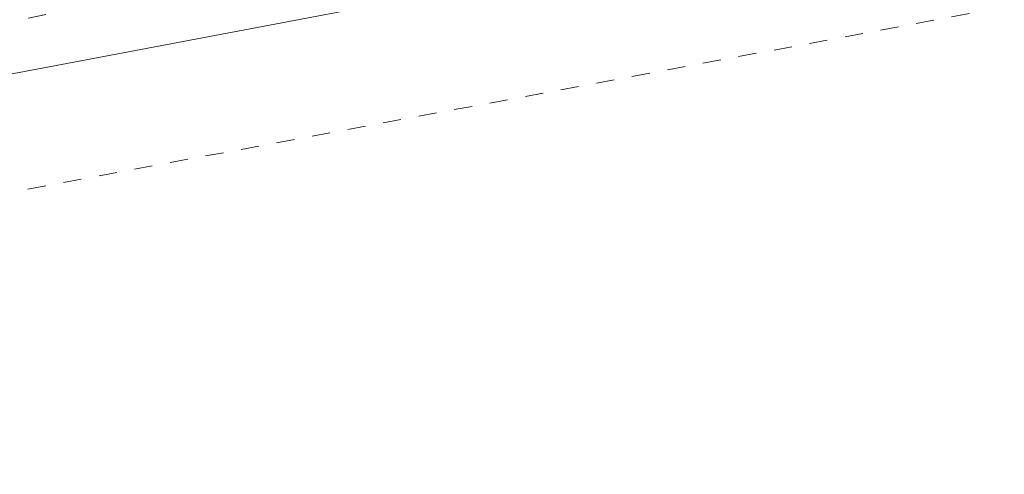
# Model space of a CAD drawing. Header units: metres. Extents: x 5504996 to 5514259, y 5943254 to 5951281.
# Tile 78 of 256: x 5509286 to 5509313, y 5947740 to 5947752. Entities that reach past the tile are written whole.
import ezdxf

# ---------------------------------------------------------------- set-up
doc = ezdxf.new("R2010")
doc.units = ezdxf.units.M
doc.linetypes.add('L_0_03', pattern=[1, 0.5, -0.5])
doc.layers.add('EGB_KonturUzytkuGruntowego', color=7, linetype='L_0_03', lineweight=18, true_color=0x008000)
doc.layers.add('GES_PrzewodWodociagowy', color=5, linetype='CONTINUOUS', lineweight=18, true_color=0x0000ff)

msp = doc.modelspace()

# ---------------------------------------------------------------- linework, layer by layer
at = {"layer": 'EGB_KonturUzytkuGruntowego', "color": 96, "linetype": 'L_0_03', "lineweight": 18, "true_color": 0x008000, "flags": 128}
msp.add_lwpolyline([(5509132.11, 5947722.74), (5509138.95, 5947723.71), (5509174.28, 5947730.59), (5509238.85, 5947743.15), (5509250.57, 5947745.43), (5509256.78, 5947746.64), (5509279.77, 5947751.07), (5509328.99, 5947760.54), (5509398.1, 5947774.41), (5509466.39, 5947787.67), (5509571.35, 5947807.56), (5509575.37, 5947864.59), (5509585.59, 5947864.33), (5509595.51, 5947812.34), (5509606.05, 5947784.07), (5509634.83, 5947756.53), (5509689.69, 5947732.73), (5509732.68, 5947714.19), (5509740.33, 5947717.31), (5509801.61, 5947664.57), (5509875.75, 5947590.67), (5509888.55, 5947577.92), (5509897.01, 5947569.49), (5509942.28, 5947505.67), (5509946.97, 5947499.05), (5509976.47, 5947457.46), (5510054.83, 5947376.31), (5510126.58, 5947283.52), (5510258.9, 5947135), (5510253.94, 5947130.54), (5510119.91, 5947281.35), (5510092.33, 5947316.78), (5510083.35, 5947328.32), (5510050.79, 5947370.13), (5510049.32, 5947372.02), (5510048.23, 5947373.15), (5509971.45, 5947452.61), (5509970.37, 5947454.13), (5509952.93, 5947478.66), (5509943.2, 5947492.35), (5509931.62, 5947508.65), (5509922, 5947522.18), (5509900.86, 5947551.93), (5509891.59, 5947564.97), (5509848.28, 5947605.27), (5509828.55, 5947626.04), (5509813.95, 5947641.41), (5509796.82, 5947659.44), (5509793.79, 5947662.05), (5509775.08, 5947678.15), (5509758.5, 5947692.42), (5509739.22, 5947709.02), (5509731.59, 5947706.43), (5509630.59, 5947750.76), (5509601.52, 5947783.63), (5509592.23, 5947807.72), (5509544.28, 5947798.09), (5509513.29, 5947792.09), (5509480.03, 5947785.51), (5509452.41, 5947780.41), (5509446.42, 5947779.31), (5509427.06, 5947775.67), (5509415.05, 5947773.41), (5509388.09, 5947768.34), (5509354.14, 5947761.93), (5509351.68, 5947761.46), (5509349.26, 5947760.87), (5509322.54, 5947754.35), (5509294.76, 5947749.17), (5509288.79, 5947748.06), (5509259.26, 5947742.55), (5509201.21, 5947731.73), (5509134.01, 5947718.79), (5509184.94, 5947617.86), (5509192.65, 5947602.56), (5509208.88, 5947553.53), (5509219.5, 5947532.81), (5509221.57, 5947527.62), (5509225.28, 5947518.3), (5509230.29, 5947505.74), (5509234.62, 5947494.99), (5509235.43, 5947492.98), (5509245.62, 5947467.67), (5509248.8, 5947458.12), (5509258.49, 5947429.05), (5509265.71, 5947407.19), (5509268.21, 5947399.6), (5509276.09, 5947375.73), (5509279.14, 5947345.6), (5509278.67, 5947325.3), (5509278.21, 5947305.75), (5509277.73, 5947285.2), (5509277.81, 5947261.49), (5509278.34, 5947225.27), (5509282.81, 5947210.39), (5509288.75, 5947190.29), (5509306.08, 5947132.06), (5509317.35, 5947112.7), (5509319.32, 5947109.54), (5509328.96, 5947092.96), (5509391.48, 5946985.42), (5509466.85, 5946903.15), (5509481.04, 5946887.66), (5509516.37, 5946855.62), (5509531.42, 5946841.97), (5509544.33, 5946838.38), (5509546.44, 5946830.79), (5509548.19, 5946826.76), (5509527.38, 5946837.54), (5509477.01, 5946883.22), (5509471.15, 5946889.83), (5509429.65, 5946935.65), (5509398.54, 5946968.55), (5509385.51, 5946984.98), (5509383.09, 5946989.05), (5509374.16, 5947005.82), (5509323.19, 5947093.02), (5509321.17, 5947096.47), (5509300.9, 5947129.34), (5509292.67, 5947156.72), (5509286.07, 5947174.39), (5509278.7, 5947201.64), (5509273.93, 5947219.27), (5509272.33, 5947225.16), (5509272.33, 5947244.4), (5509271.53, 5947285.23), (5509272.95, 5947346.16), (5509270.09, 5947375.57), (5509267.28, 5947385), (5509258.74, 5947409.92), (5509252, 5947429.94), (5509246.69, 5947445.69), (5509239.96, 5947465.69), (5509225.67, 5947500.81), (5509224.29, 5947504.57), (5509216.41, 5947523.68), (5509214.27, 5947528.87), (5509207.89, 5947543.83), (5509199.71, 5947564.91), (5509194.33, 5947577.93), (5509189.03, 5947589.01), (5509171.45, 5947626.03), (5509134.62, 5947703.86), (5509129.04, 5947715.63), (5509126.18, 5947721.9)], close=True, dxfattribs=at)
at = {"layer": 'GES_PrzewodWodociagowy', "color": 5, "linetype": 'Continuous', "lineweight": 18, "true_color": 0x0000ff, "flags": 128}
msp.add_lwpolyline([(5509138.36, 5947720.9), (5509174.01, 5947728.6), (5509231.6, 5947739.97), (5509256.3, 5947745.47), (5509274.52, 5947748.64), (5509301.26, 5947753.7), (5509321.85, 5947757.61), (5509334.19, 5947759.96), (5509357.04, 5947764.31), (5509377.95, 5947768.22), (5509384.39, 5947769.23), (5509396.23, 5947771.61), (5509414.22, 5947775.23), (5509437.05, 5947779.73), (5509466.55, 5947786.29), (5509482.96, 5947789.04), (5509501.32, 5947793.06)], dxfattribs=at)

doc.saveas('drawing.dxf')
